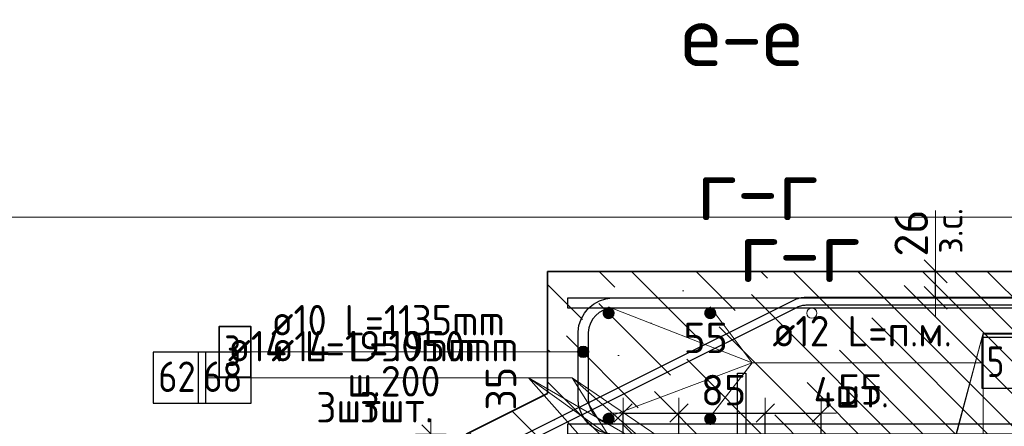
# Model space of a CAD drawing. Header units: metres. Extents: x -38 to 97, y -15 to 21.
# Tile 121 of 256: x 71.606 to 72.575, y 3.466 to 3.866. Entities that reach past the tile are written whole.
import ezdxf

# ---------------------------------------------------------------- set-up
doc = ezdxf.new("R2010")
doc.units = ezdxf.units.M
doc.header["$PDMODE"] = 65
doc.linetypes.add('______4', pattern=[0.135, 0.105, -0.03])
for name, color, linetype, lineweight in [('XR$3$Арм. стержнями верхней зоны', 180, 'Continuous', 35), ('XR$3$Арм. стержнями нижней зоны', 180, 'Continuous', 35), ('XR$3$Арм.стержн. Арматура края', 96, 'Continuous', 35), ('XR$3$Арм.стержн. Доп. арматура', 180, 'Continuous', 35), ('XR$3$Размерная линия (1)', 7, 'Continuous', 13), ('XR$3$Размерная линия_ общее', 7, 'Continuous', 13), ('XR$4$Арм. стержнями верхней зоны', 180, 'Continuous', 35), ('XR$4$Арм.стержн. Доп. арматура', 180, 'Continuous', 35), ('XR$4$ВК__отв в полу 1-2 эт', 220, 'Continuous', 25), ('XR$4$Размерная линия (1)', 7, 'Continuous', 13), ('XR$5$Арм. стержнями верхней зоны', 180, 'Continuous', 35), ('XR$5$Арм.стержн. Доп. арматура', 180, 'Continuous', 35), ('XR$5$ВК__отв в полу 1-2 эт', 220, 'Continuous', 25), ('XR$5$Размерная линия (1)', 7, 'Continuous', 13), ('XR$6$Текст_ примечание', 7, 'Continuous', 13)]:
    doc.layers.add(name, color=color, linetype=linetype, lineweight=lineweight)
doc.styles.add('ISOCPEUR', font='txt')
doc.dimstyles.new('DIMSTYLE_11', dxfattribs={"dimtxt": 0.033, "dimasz": 0.0375, "dimexe": 0, "dimexo": 0, "dimgap": 0.0165, "dimtad": 2, "dimdec": 0, "dimlfac": 1000, "dimrnd": 1, "dimzin": 12, "dimdsep": 46, "dimtxsty": 'ISOCPEUR', "dimblk1": 'ALL_ML_STRICH', "dimblk2": 'ALL_ML_STRICH', "dimsah": 1, "dimcen": 0, "dimclrd": 7, "dimclre": 256, "dimclrt": 7, "dimadec": 0, "dimazin": 0, "dimtfac": 1, "dimtdec": 0, "dimtix": 1, "dimtmove": 2, "dimatfit": 3, "dimfxl": 0, "dimtvp": 1.2, "dimtzin": 0, "dimlwd": 0, "dimlwe": -3, "dimarcsym": 0})
doc.dimstyles.new('DIMSTYLE_23', dxfattribs={"dimtxt": 0.03, "dimasz": 0.03, "dimexe": 0, "dimexo": 0, "dimgap": 0.015, "dimtad": 2, "dimdec": 0, "dimlfac": 1000, "dimrnd": 5, "dimzin": 12, "dimdsep": 46, "dimtxsty": 'ISOCPEUR', "dimblk1": 'ALL_ML_STRICH', "dimblk2": 'ALL_ML_STRICH', "dimsah": 1, "dimcen": 0, "dimclrd": 7, "dimclre": 256, "dimclrt": 7, "dimadec": 0, "dimazin": 0, "dimtfac": 1, "dimtdec": 0, "dimtix": 1, "dimtmove": 2, "dimatfit": 3, "dimfxl": 0, "dimtvp": 1.2, "dimtzin": 0, "dimlwd": 0, "dimlwe": -3, "dimarcsym": 0})
doc.dimstyles.new('DIMSTYLE_24', dxfattribs={"dimtxt": 0.03, "dimasz": 0.03, "dimexe": 0, "dimexo": 0, "dimgap": 0.015, "dimtad": 2, "dimdec": 0, "dimlfac": 1000, "dimrnd": 5, "dimzin": 12, "dimdsep": 46, "dimtxsty": 'ISOCPEUR', "dimblk1": 'ALL_ML_STRICH', "dimblk2": 'ALL_ML_STRICH', "dimsah": 1, "dimcen": 0, "dimclrd": 7, "dimclre": 256, "dimclrt": 7, "dimadec": 0, "dimazin": 0, "dimtfac": 1, "dimtdec": 0, "dimtix": 1, "dimtmove": 2, "dimatfit": 3, "dimfxl": 0, "dimtzin": 0, "dimlwd": 0, "dimlwe": -3, "dimarcsym": 0})
doc.dimstyles.new('DIMSTYLE_31', dxfattribs={"dimtxt": 0.03, "dimasz": 0.03, "dimexe": 0, "dimexo": 0, "dimgap": 0.015, "dimtad": 0, "dimdec": 0, "dimlfac": 1000, "dimrnd": 5, "dimzin": 12, "dimdsep": 46, "dimtxsty": 'ISOCPEUR', "dimblk1": 'ALL_ML_STRICH', "dimblk2": 'ALL_ML_STRICH', "dimsah": 1, "dimcen": 0, "dimclrd": 7, "dimclre": 256, "dimclrt": 7, "dimadec": 0, "dimazin": 0, "dimtfac": 1, "dimtdec": 0, "dimtix": 1, "dimtmove": 2, "dimatfit": 3, "dimfxl": 0, "dimtvp": 1.2, "dimtzin": 0, "dimlwd": 0, "dimlwe": -3, "dimarcsym": 0})
pattern_1 = [(135, (0, 0), (-0.031819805, -0.031819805), [0.4, -0.05, 0, -0.05]), (135, (-0.01591, -0.01591), (-0.031819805, -0.031819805), [0.8, -0.1, 0.1, -0.1])]

# ---------------------------------------------------------------- blocks, each defined once
blk = doc.blocks.new('ALL_ML_STRICH')
at = {"color": 0, "linetype": 'ByBlock', "lineweight": -2}
for p, q in [((-0.3, -0.3), (0.3, 0.3)), ((0, -0.5), (0, 0.5)), ((-1, 0), (0.5, 0))]:
    blk.add_line(p, q, dxfattribs=at)
blk = doc.blocks.new('*D164')
at = {"layer": 'DEFPOINTS', "color": 7, "linetype": 'Continuous', "lineweight": 13, "transparency": 33554687}
for p in [(72.4677, 3.61831), (72.4677, 3.59231), (72.50769, 3.59231)]:
    blk.add_point(p, dxfattribs=at)
at = {"layer": 'XR$3$Размерная линия_ общее', "color": 253, "linetype": 'Continuous', "lineweight": -2, "true_color": 0xa0a0a0, "transparency": 33554687}
for p, q in [((72.4877, 3.61831), (72.50769, 3.61831)), ((72.4877, 3.59231), (72.50769, 3.59231))]:
    blk.add_line(p, q, dxfattribs=at)
at = {"layer": 'XR$3$Размерная линия_ общее', "color": 7, "linetype": 'Continuous', "lineweight": -2, "transparency": 33554687}
blk.add_line((72.50769, 3.59231), (72.50769, 3.61831), dxfattribs=at)
at = {"layer": 'XR$3$Размерная линия_ общее', "color": 7, "linetype": 'Continuous', "lineweight": 13, "transparency": 33554687, "xscale": 0.0375, "yscale": 0.0375, "zscale": 0.0375}
for p, rotation in [((72.50769, 3.61831), 90), ((72.50769, 3.59231), 270)]:
    blk.add_blockref('ALL_ML_STRICH', p, dxfattribs=dict(at, rotation=rotation))
at = {"layer": 'XR$3$Размерная линия_ общее', "color": 7, "linetype": 'Continuous', "lineweight": 13, "transparency": 33554687, "insert": (72.50722, 3.63567), "char_height": 0.027, "width": 0.00135, "attachment_point": 1, "rotation": 90, "line_spacing_factor": 0.60241, "style": 'ISOCPEUR'}
blk.add_mtext('з.с.', dxfattribs=at)
at = {"layer": 'XR$3$Размерная линия_ общее', "color": 7, "linetype": 'Continuous', "lineweight": 13, "transparency": 33554687, "insert": (72.48369, 3.65603), "char_height": 0.033, "width": 0.066, "attachment_point": 5, "rotation": 90, "style": 'ISOCPEUR'}
blk.add_mtext('\\A1;{26}', dxfattribs=at)
blk = doc.blocks.new('*D236')
at = {"layer": 'DEFPOINTS', "color": 7, "linetype": 'Continuous', "lineweight": 13, "transparency": 33554687}
for p in [(72.04592, 3.45831), (72.01108, 3.42331), (72.13584, 3.42331)]:
    blk.add_point(p, dxfattribs=at)
at = {"layer": 'XR$3$Размерная линия (1)', "color": 9, "linetype": 'Continuous', "lineweight": -2, "true_color": 0xc7c7c7, "transparency": 33554687}
for p, q in [((72.01108, 3.45831), (72.01108, 3.45831)), ((72.11584, 3.42331), (72.01108, 3.42331))]:
    blk.add_line(p, q, dxfattribs=at)
at = {"layer": 'XR$3$Размерная линия (1)', "color": 7, "linetype": 'Continuous', "lineweight": -2, "transparency": 33554687}
blk.add_line((72.01108, 3.42331), (72.01108, 3.45831), dxfattribs=at)
at = {"layer": 'XR$3$Размерная линия (1)', "color": 7, "linetype": 'Continuous', "lineweight": 13, "transparency": 33554687, "xscale": 0.03, "yscale": 0.03, "zscale": 0.03}
for p, rotation in [((72.01108, 3.45831), 90), ((72.01108, 3.42331), 270)]:
    blk.add_blockref('ALL_ML_STRICH', p, dxfattribs=dict(at, rotation=rotation))
at = {"layer": 'XR$3$Размерная линия (1)', "color": 7, "linetype": 'Continuous', "lineweight": 13, "transparency": 33554687, "insert": (72.08006, 3.50299), "char_height": 0.03, "width": 0.06, "attachment_point": 5, "rotation": 90, "style": 'ISOCPEUR'}
blk.add_mtext('\\A1;{35}', dxfattribs=at)
blk = doc.blocks.new('*D338')
at = {"layer": 'DEFPOINTS', "color": 7, "linetype": 'Continuous', "lineweight": 13, "transparency": 33554687}
for p in [(72.20014, 3.47904), (72.20014, 3.39197), (72.25514, 3.35697)]:
    blk.add_point(p, dxfattribs=at)
at = {"layer": 'XR$4$Размерная линия (1)', "color": 9, "linetype": 'Continuous', "lineweight": -2, "true_color": 0xc7c7c7, "transparency": 33554687}
for p, q in [((72.20014, 3.41197), (72.20014, 3.47904)), ((72.25514, 3.37697), (72.25514, 3.47904))]:
    blk.add_line(p, q, dxfattribs=at)
at = {"layer": 'XR$4$Размерная линия (1)', "color": 7, "linetype": 'Continuous', "lineweight": -2, "transparency": 33554687}
blk.add_line((72.20014, 3.47904), (72.25514, 3.47904), dxfattribs=at)
at = {"layer": 'XR$4$Размерная линия (1)', "color": 7, "linetype": 'Continuous', "lineweight": 13, "transparency": 33554687, "xscale": 0.03, "yscale": 0.03, "zscale": 0.03, "rotation": 180}
blk.add_blockref('ALL_ML_STRICH', (72.20014, 3.47904), dxfattribs=at)
at = {"layer": 'XR$4$Размерная линия (1)', "color": 7, "linetype": 'Continuous', "lineweight": 13, "transparency": 33554687, "xscale": 0.03, "yscale": 0.03, "zscale": 0.03}
blk.add_blockref('ALL_ML_STRICH', (72.25514, 3.47904), dxfattribs=at)
at = {"layer": 'XR$4$Размерная линия (1)', "color": 7, "linetype": 'Continuous', "lineweight": 13, "transparency": 33554687, "insert": (72.28141, 3.55291), "char_height": 0.03, "width": 0.06, "attachment_point": 5, "style": 'ISOCPEUR'}
blk.add_mtext('\\A1;{55}', dxfattribs=at)
blk = doc.blocks.new('*D339')
at = {"layer": 'DEFPOINTS', "color": 7, "linetype": 'Continuous', "lineweight": 13, "transparency": 33554687}
for p in [(72.25514, 3.47904), (72.25514, 3.35697), (72.34006, 3.35697)]:
    blk.add_point(p, dxfattribs=at)
at = {"layer": 'XR$4$Размерная линия (1)', "color": 9, "linetype": 'Continuous', "lineweight": -2, "true_color": 0xc7c7c7, "transparency": 33554687}
for p, q in [((72.25514, 3.37697), (72.25514, 3.47904)), ((72.34006, 3.37697), (72.34006, 3.47904))]:
    blk.add_line(p, q, dxfattribs=at)
at = {"layer": 'XR$4$Размерная линия (1)', "color": 7, "linetype": 'Continuous', "lineweight": -2, "transparency": 33554687}
blk.add_line((72.25514, 3.47904), (72.34006, 3.47904), dxfattribs=at)
at = {"layer": 'XR$4$Размерная линия (1)', "color": 7, "linetype": 'Continuous', "lineweight": 13, "transparency": 33554687, "xscale": 0.03, "yscale": 0.03, "zscale": 0.03, "rotation": 180}
blk.add_blockref('ALL_ML_STRICH', (72.25514, 3.47904), dxfattribs=at)
at = {"layer": 'XR$4$Размерная линия (1)', "color": 7, "linetype": 'Continuous', "lineweight": 13, "transparency": 33554687, "xscale": 0.03, "yscale": 0.03, "zscale": 0.03}
blk.add_blockref('ALL_ML_STRICH', (72.34006, 3.47904), dxfattribs=at)
at = {"layer": 'XR$4$Размерная линия (1)', "color": 7, "linetype": 'Continuous', "lineweight": 13, "transparency": 33554687, "insert": (72.2991, 3.50154), "char_height": 0.03, "width": 0.06, "attachment_point": 5, "style": 'ISOCPEUR'}
blk.add_mtext('\\A1;{85}', dxfattribs=at)
blk = doc.blocks.new('*D340')
at = {"layer": 'DEFPOINTS', "color": 7, "linetype": 'Continuous', "lineweight": 13, "transparency": 33554687}
for p in [(72.34006, 3.47904), (72.34006, 3.35697), (72.39514, 3.35697)]:
    blk.add_point(p, dxfattribs=at)
at = {"layer": 'XR$4$Размерная линия (1)', "color": 9, "linetype": 'Continuous', "lineweight": -2, "true_color": 0xc7c7c7, "transparency": 33554687}
for p, q in [((72.34006, 3.37697), (72.34006, 3.47904)), ((72.39514, 3.37697), (72.39514, 3.47904))]:
    blk.add_line(p, q, dxfattribs=at)
at = {"layer": 'XR$4$Размерная линия (1)', "color": 7, "linetype": 'Continuous', "lineweight": -2, "transparency": 33554687}
blk.add_line((72.34006, 3.47904), (72.39514, 3.47904), dxfattribs=at)
at = {"layer": 'XR$4$Размерная линия (1)', "color": 7, "linetype": 'Continuous', "lineweight": 13, "transparency": 33554687, "xscale": 0.03, "yscale": 0.03, "zscale": 0.03, "rotation": 180}
blk.add_blockref('ALL_ML_STRICH', (72.34006, 3.47904), dxfattribs=at)
at = {"layer": 'XR$4$Размерная линия (1)', "color": 7, "linetype": 'Continuous', "lineweight": 13, "transparency": 33554687, "xscale": 0.03, "yscale": 0.03, "zscale": 0.03}
blk.add_blockref('ALL_ML_STRICH', (72.39514, 3.47904), dxfattribs=at)
at = {"layer": 'XR$4$Размерная линия (1)', "color": 7, "linetype": 'Continuous', "lineweight": 13, "transparency": 33554687, "insert": (72.43366, 3.50224), "char_height": 0.03, "width": 0.06, "attachment_point": 5, "style": 'ISOCPEUR'}
blk.add_mtext('\\A1;{55}', dxfattribs=at)
blk = doc.blocks.new('*D619')
at = {"layer": 'DEFPOINTS', "color": 7, "linetype": 'Continuous', "lineweight": 13, "transparency": 33554687}
for p in [(72.20014, 3.47904), (72.20014, 3.39197), (72.25514, 3.35697)]:
    blk.add_point(p, dxfattribs=at)
at = {"layer": 'XR$5$Размерная линия (1)', "color": 9, "linetype": 'Continuous', "lineweight": -2, "true_color": 0xc7c7c7, "transparency": 33554687}
for p, q in [((72.20014, 3.41197), (72.20014, 3.47904)), ((72.25514, 3.37697), (72.25514, 3.47904))]:
    blk.add_line(p, q, dxfattribs=at)
at = {"layer": 'XR$5$Размерная линия (1)', "color": 7, "linetype": 'Continuous', "lineweight": -2, "transparency": 33554687}
blk.add_line((72.20014, 3.47904), (72.25514, 3.47904), dxfattribs=at)
at = {"layer": 'XR$5$Размерная линия (1)', "color": 7, "linetype": 'Continuous', "lineweight": 13, "transparency": 33554687, "xscale": 0.03, "yscale": 0.03, "zscale": 0.03, "rotation": 180}
blk.add_blockref('ALL_ML_STRICH', (72.20014, 3.47904), dxfattribs=at)
at = {"layer": 'XR$5$Размерная линия (1)', "color": 7, "linetype": 'Continuous', "lineweight": 13, "transparency": 33554687, "xscale": 0.03, "yscale": 0.03, "zscale": 0.03}
blk.add_blockref('ALL_ML_STRICH', (72.25514, 3.47904), dxfattribs=at)
at = {"layer": 'XR$5$Размерная линия (1)', "color": 7, "linetype": 'Continuous', "lineweight": 13, "transparency": 33554687, "insert": (72.28141, 3.55291), "char_height": 0.03, "width": 0.06, "attachment_point": 5, "style": 'ISOCPEUR'}
blk.add_mtext('\\A1;{55}', dxfattribs=at)
blk = doc.blocks.new('*D620')
at = {"layer": 'DEFPOINTS', "color": 7, "linetype": 'Continuous', "lineweight": 13, "transparency": 33554687}
for p in [(72.25514, 3.47904), (72.25514, 3.35697), (72.34006, 3.35697)]:
    blk.add_point(p, dxfattribs=at)
at = {"layer": 'XR$5$Размерная линия (1)', "color": 9, "linetype": 'Continuous', "lineweight": -2, "true_color": 0xc7c7c7, "transparency": 33554687}
for p, q in [((72.25514, 3.37697), (72.25514, 3.47904)), ((72.34006, 3.37697), (72.34006, 3.47904))]:
    blk.add_line(p, q, dxfattribs=at)
at = {"layer": 'XR$5$Размерная линия (1)', "color": 7, "linetype": 'Continuous', "lineweight": -2, "transparency": 33554687}
blk.add_line((72.25514, 3.47904), (72.34006, 3.47904), dxfattribs=at)
at = {"layer": 'XR$5$Размерная линия (1)', "color": 7, "linetype": 'Continuous', "lineweight": 13, "transparency": 33554687, "xscale": 0.03, "yscale": 0.03, "zscale": 0.03, "rotation": 180}
blk.add_blockref('ALL_ML_STRICH', (72.25514, 3.47904), dxfattribs=at)
at = {"layer": 'XR$5$Размерная линия (1)', "color": 7, "linetype": 'Continuous', "lineweight": 13, "transparency": 33554687, "xscale": 0.03, "yscale": 0.03, "zscale": 0.03}
blk.add_blockref('ALL_ML_STRICH', (72.34006, 3.47904), dxfattribs=at)
at = {"layer": 'XR$5$Размерная линия (1)', "color": 7, "linetype": 'Continuous', "lineweight": 13, "transparency": 33554687, "insert": (72.2991, 3.50154), "char_height": 0.03, "width": 0.06, "attachment_point": 5, "style": 'ISOCPEUR'}
blk.add_mtext('\\A1;{85}', dxfattribs=at)
blk = doc.blocks.new('*D621')
at = {"layer": 'DEFPOINTS', "color": 7, "linetype": 'Continuous', "lineweight": 13, "transparency": 33554687}
for p in [(72.34006, 3.47904), (72.34006, 3.35697), (72.39514, 3.35697)]:
    blk.add_point(p, dxfattribs=at)
at = {"layer": 'XR$5$Размерная линия (1)', "color": 9, "linetype": 'Continuous', "lineweight": -2, "true_color": 0xc7c7c7, "transparency": 33554687}
for p, q in [((72.34006, 3.37697), (72.34006, 3.47904)), ((72.39514, 3.37697), (72.39514, 3.47904))]:
    blk.add_line(p, q, dxfattribs=at)
at = {"layer": 'XR$5$Размерная линия (1)', "color": 7, "linetype": 'Continuous', "lineweight": -2, "transparency": 33554687}
blk.add_line((72.34006, 3.47904), (72.39514, 3.47904), dxfattribs=at)
at = {"layer": 'XR$5$Размерная линия (1)', "color": 7, "linetype": 'Continuous', "lineweight": 13, "transparency": 33554687, "xscale": 0.03, "yscale": 0.03, "zscale": 0.03, "rotation": 180}
blk.add_blockref('ALL_ML_STRICH', (72.34006, 3.47904), dxfattribs=at)
at = {"layer": 'XR$5$Размерная линия (1)', "color": 7, "linetype": 'Continuous', "lineweight": 13, "transparency": 33554687, "xscale": 0.03, "yscale": 0.03, "zscale": 0.03}
blk.add_blockref('ALL_ML_STRICH', (72.39514, 3.47904), dxfattribs=at)
at = {"layer": 'XR$5$Размерная линия (1)', "color": 7, "linetype": 'Continuous', "lineweight": 13, "transparency": 33554687, "insert": (72.43366, 3.50224), "char_height": 0.03, "width": 0.06, "attachment_point": 5, "style": 'ISOCPEUR'}
blk.add_mtext('\\A1;{55}', dxfattribs=at)

msp = doc.modelspace()

# ---------------------------------------------------------------- hatches: boundary and pattern name
at = {"linetype": 'Continuous', "lineweight": 13, "transparency": 33554687}
h = msp.add_hatch(dxfattribs=at)
h.set_pattern_fill('__________540', scale=0.015, style=0, pattern_type=2)
h.set_pattern_definition(pattern_1)
h.paths.add_polyline_path([(72.34592, 3.61831), (72.12592, 3.61831), (72.12592, 3.49831), (72.04592, 3.45831), (72.04592, 3.25831), (72.34592, 3.25831)], flags=0)
at = {"linetype": 'Continuous', "lineweight": 25, "transparency": 33554687}
h = msp.add_hatch(dxfattribs=at)
h.set_pattern_fill('__________540', scale=0.015, style=0, pattern_type=2)
h.set_pattern_definition(pattern_1)
h.paths.add_polyline_path([(72.34592, 3.61831), (72.34592, 3.41831), (72.71957, 3.41831), (72.71957, 3.61831)], flags=0)
at = {"layer": 'XR$3$Арм.стержн. Арматура края', "linetype": 'Continuous', "lineweight": 13, "transparency": 33554687}
for points in [[(72.15608, 3.53648), (72.15608, 3.5421), (72.15529, 3.53929)], [(72.15608, 3.5421), (72.1581, 3.53445), (72.1581, 3.54413)], [(72.15608, 3.5421), (72.15608, 3.53648), (72.1581, 3.53445)], [(72.1581, 3.54413), (72.16092, 3.53367), (72.16092, 3.54492)], [(72.1581, 3.54413), (72.1581, 3.53445), (72.16092, 3.53367)], [(72.16092, 3.54492), (72.16092, 3.53367), (72.16373, 3.53445)], [(72.16092, 3.54492), (72.16373, 3.53445), (72.16373, 3.54413)], [(72.16373, 3.54413), (72.16373, 3.53445), (72.16575, 3.53648)], [(72.16373, 3.54413), (72.16575, 3.53648), (72.16575, 3.5421)], [(72.16575, 3.5421), (72.16575, 3.53648), (72.16654, 3.53929)]]:
    msp.add_hatch(color=7, dxfattribs=at).paths.add_polyline_path(points)
at = {"layer": 'XR$3$Арм.стержн. Доп. арматура', "linetype": 'Continuous', "lineweight": 50, "transparency": 33554687}
for points in [[(72.19192, 3.57731), (72.19146, 3.5796), (72.19016, 3.58155), (72.18821, 3.58285), (72.18592, 3.58331), (72.18362, 3.58285), (72.18167, 3.58155), (72.18037, 3.5796), (72.17992, 3.57731), (72.18037, 3.57501), (72.18167, 3.57306), (72.18362, 3.57176), (72.18592, 3.57131), (72.18821, 3.57176), (72.19016, 3.57306), (72.19146, 3.57501)], [(72.29192, 3.57731), (72.29146, 3.5796), (72.29016, 3.58155), (72.28821, 3.58285), (72.28592, 3.58331), (72.28362, 3.58285), (72.28167, 3.58155), (72.28037, 3.5796), (72.27992, 3.57731), (72.28037, 3.57501), (72.28167, 3.57306), (72.28362, 3.57176), (72.28592, 3.57131), (72.28821, 3.57176), (72.29016, 3.57306), (72.29146, 3.57501)], [(72.19192, 3.47331), (72.19146, 3.4756), (72.19016, 3.47755), (72.18821, 3.47885), (72.18592, 3.47931), (72.18362, 3.47885), (72.18167, 3.47755), (72.18037, 3.4756), (72.17992, 3.47331), (72.18037, 3.47101), (72.18167, 3.46906), (72.18362, 3.46776), (72.18592, 3.46731), (72.18821, 3.46776), (72.19016, 3.46906), (72.19146, 3.47101)], [(72.29192, 3.47331), (72.29146, 3.4756), (72.29016, 3.47755), (72.28821, 3.47885), (72.28592, 3.47931), (72.28362, 3.47885), (72.28167, 3.47755), (72.28037, 3.4756), (72.27992, 3.47331), (72.28037, 3.47101), (72.28167, 3.46906), (72.28362, 3.46776), (72.28592, 3.46731), (72.28821, 3.46776), (72.29016, 3.46906), (72.29146, 3.47101)]]:
    msp.add_hatch(color=34, dxfattribs=at).paths.add_polyline_path(points)

# ---------------------------------------------------------------- linework, layer by layer
at = {"color": 7, "linetype": 'Continuous', "lineweight": 13, "transparency": 33554687}
msp.add_line((72.50769, 3.61831), (72.50769, 3.67831), dxfattribs=at)
at = {"color": 7, "linetype": 'Continuous', "lineweight": 35, "transparency": 33554687}
for p, q in [((72.12592, 3.61831), (72.12592, 3.49831)), ((72.34592, 3.61831), (72.12592, 3.61831)), ((72.71957, 3.61831), (72.34592, 3.61831)), ((72.12592, 3.49831), (72.04592, 3.45831))]:
    msp.add_line(p, q, dxfattribs=at)
at = {"color": 7, "linetype": '______4', "lineweight": 25, "transparency": 33554687}
msp.add_line((72.11412, 3.09197), (72.11412, 3.49197), dxfattribs=at)
at = {"color": 7, "linetype": 'Continuous', "lineweight": 13, "transparency": 33554687}
msp.add_circle((72.38592, 3.57726), 0.005, dxfattribs=at)
at = {"layer": 'XR$3$Арм. стержнями верхней зоны', "color": 4, "linetype": 'Continuous', "lineweight": 25, "transparency": 33554687}
msp.add_lwpolyline([(72.14592, 3.59231), (72.72457, 3.59231), (72.72457, 3.58231), (72.14592, 3.58231), (72.14592, 3.59231)], dxfattribs=at)
at = {"layer": 'XR$3$Арм. стержнями нижней зоны', "color": 4, "linetype": 'Continuous', "lineweight": 25, "transparency": 33554687}
msp.add_lwpolyline([(72.14592, 3.46831), (72.72457, 3.46831), (72.72457, 3.45831), (72.14592, 3.45831), (72.14592, 3.46831)], dxfattribs=at)
at = {"layer": 'XR$3$Арм.стержн. Арматура края', "color": 7, "linetype": 'Continuous', "lineweight": 13, "transparency": 33554687}
for p, q in [((71.83381, 3.53929), (72.14081, 3.53929)), ((72.14081, 3.53929), (72.16092, 3.53929)), ((72.15529, 3.53929), (72.15529, 3.53929)), ((72.16092, 3.54492), (72.16092, 3.54492)), ((72.16654, 3.53929), (72.16654, 3.53929)), ((72.16092, 3.53367), (72.16092, 3.53367))]:
    msp.add_line(p, q, dxfattribs=at)
at = {"layer": 'XR$3$Арм.стержн. Арматура края', "color": 40, "linetype": 'Continuous', "lineweight": 25, "transparency": 33554687}
for points in [[(72.08557, 3.44904), (72.36809, 3.59017), (72.36945, 3.59078), (72.37088, 3.59133), (72.37234, 3.59181), (72.37382, 3.5922), (72.37531, 3.59251), (72.37683, 3.59274), (72.37836, 3.59288), (72.37985, 3.59294), (72.72357, 3.59294)], [(72.72357, 3.58494), (72.38002, 3.58494), (72.3789, 3.5849), (72.37781, 3.58479), (72.37672, 3.58463), (72.37566, 3.58441), (72.3746, 3.58413), (72.37356, 3.58379), (72.37253, 3.58339), (72.37151, 3.58294), (72.0895, 3.44206)], [(72.31292, 3.31054), (72.31292, 3.51831), (72.32092, 3.51831)], [(72.32092, 3.51831), (72.32092, 3.30998)]]:
    msp.add_lwpolyline(points, dxfattribs=at)
at = {"layer": 'XR$3$Арм.стержн. Арматура края', "color": 4, "linetype": 'Continuous', "lineweight": 25, "transparency": 33554687}
for points in [[(72.65592, 3.45831), (72.18926, 3.45831), (72.18316, 3.45916), (72.17681, 3.46125), (72.17097, 3.46452), (72.16615, 3.46854), (72.16213, 3.47336), (72.15886, 3.4792), (72.15676, 3.48555), (72.15592, 3.49165), (72.15592, 3.55896), (72.15676, 3.56506), (72.15886, 3.57141), (72.16213, 3.57726), (72.16615, 3.58207), (72.17097, 3.58609), (72.17681, 3.58936), (72.18316, 3.59146), (72.18926, 3.59231), (72.65592, 3.59231)], [(72.65592, 3.58231), (72.18995, 3.58231), (72.18543, 3.58168), (72.18086, 3.58017), (72.17666, 3.57782), (72.17325, 3.57497), (72.1704, 3.57156), (72.16805, 3.56737), (72.16654, 3.56279), (72.16592, 3.55827), (72.16592, 3.49235), (72.16654, 3.48783), (72.16805, 3.48325), (72.1704, 3.47905), (72.17325, 3.47564), (72.17666, 3.47279), (72.18086, 3.47044), (72.18543, 3.46894), (72.18995, 3.46831), (72.65592, 3.46831)]]:
    msp.add_lwpolyline(points, dxfattribs=at)
at = {"layer": 'XR$3$Арм.стержн. Арматура края', "color": 7, "linetype": 'Continuous', "lineweight": 35, "transparency": 33554687}
msp.add_lwpolyline([(71.80281, 3.51429), (71.83381, 3.51429), (71.83381, 3.56429), (71.80281, 3.56429), (71.80281, 3.51429)], dxfattribs=at)
at = {"layer": 'XR$3$Арм.стержн. Арматура края', "color": 7, "linetype": 'Continuous', "lineweight": 13, "transparency": 33554687}
msp.add_circle((72.16092, 3.53929), 0.00563, dxfattribs=at)
at = {"layer": 'XR$3$Арм.стержн. Доп. арматура', "color": 7, "linetype": 'Continuous', "lineweight": 13, "transparency": 33554687}
for q in [(72.18592, 3.58331), (72.28592, 3.58331), (72.18592, 3.47531), (72.28592, 3.47531), (72.55317, 3.52847)]:
    msp.add_line((72.32717, 3.52847), q, dxfattribs=at)
at = {"layer": 'XR$3$Арм.стержн. Доп. арматура', "color": 7, "linetype": 'Continuous', "lineweight": 25, "transparency": 33554687}
msp.add_lwpolyline([(72.55317, 3.50347), (72.58417, 3.50347), (72.58417, 3.55347), (72.55317, 3.55347), (72.55317, 3.50347)], dxfattribs=at)
at = {"layer": 'XR$4$Арм. стержнями верхней зоны', "color": 7, "linetype": 'Continuous', "lineweight": 13, "transparency": 33554687}
for q in [(72.78039, 3.55752), (72.55439, 3.36097)]:
    msp.add_line((72.55439, 3.55752), q, dxfattribs=at)
at = {"layer": 'XR$4$Арм.стержн. Доп. арматура', "color": 7, "linetype": 'Continuous', "lineweight": 13, "transparency": 33554687}
for p, q in [((71.83408, 3.51378), (72.15008, 3.51378)), ((72.15008, 3.51378), (72.25514, 3.34697)), ((72.15008, 3.51378), (72.39514, 3.34697)), ((72.15008, 3.51378), (72.34006, 3.34697))]:
    msp.add_line(p, q, dxfattribs=at)
at = {"layer": 'XR$4$Арм.стержн. Доп. арматура', "color": 7, "linetype": 'Continuous', "lineweight": 25, "transparency": 33554687}
msp.add_lwpolyline([(71.78208, 3.48878), (71.83408, 3.48878), (71.83408, 3.53878), (71.78208, 3.53878), (71.78208, 3.48878)], dxfattribs=at)
at = {"layer": 'XR$4$ВК__отв в полу 1-2 эт', "color": 7, "linetype": 'Continuous', "lineweight": 13, "transparency": 33554687}
msp.add_line((72.50014, 3.35692), (72.55439, 3.55752), dxfattribs=at)
at = {"layer": 'XR$5$Арм. стержнями верхней зоны', "color": 7, "linetype": 'Continuous', "lineweight": 13, "transparency": 33554687}
for q in [(72.78043, 3.5565), (72.55443, 3.36697)]:
    msp.add_line((72.55443, 3.5565), q, dxfattribs=at)
at = {"layer": 'XR$5$Арм.стержн. Доп. арматура', "color": 7, "linetype": 'Continuous', "lineweight": 13, "transparency": 33554687}
for p, q in [((71.79127, 3.51374), (72.10727, 3.51374)), ((72.10727, 3.51374), (72.39514, 3.34697)), ((72.10727, 3.51374), (72.25514, 3.34697)), ((72.10727, 3.51374), (72.34006, 3.34697))]:
    msp.add_line(p, q, dxfattribs=at)
at = {"layer": 'XR$5$Арм.стержн. Доп. арматура', "color": 7, "linetype": 'Continuous', "lineweight": 25, "transparency": 33554687}
msp.add_lwpolyline([(71.73777, 3.48874), (71.78977, 3.48874), (71.78977, 3.53874), (71.73777, 3.53874), (71.73777, 3.48874)], dxfattribs=at)
at = {"layer": 'XR$5$ВК__отв в полу 1-2 эт', "color": 7, "linetype": 'Continuous', "lineweight": 13, "transparency": 33554687}
msp.add_line((72.50014, 3.35092), (72.55439, 3.55752), dxfattribs=at)
at = {"layer": 'XR$6$Текст_ примечание', "color": 7, "linetype": 'Continuous', "lineweight": 13, "transparency": 33554687}
msp.add_line((86.41979, 3.67171), (67.91979, 3.67171), dxfattribs=at)

# ---------------------------------------------------------------- texts
at = {"color": 7, "linetype": 'Continuous', "lineweight": 13, "transparency": 33554687, "char_height": 0.06, "width": 0.1533913, "style": 'ISOCPEUR'}
for s, insert, attachment_point in [('\\A1;{\\fISOCPEUR|i0|b0;\\H0.060000;\\W1.000000;\\C7;е-е}\\P', (72.37657, 3.8202), 9), ('\\A1;{\\fISOCPEUR|i0|b0;\\H0.060000;\\W1.000000;\\C7;г-г}\\P', (72.3326, 3.69871), 5), ('\\A1;{\\fISOCPEUR|i0|b0;\\H0.060000;\\W1.000000;\\C7;г-г}\\P', (72.37395, 3.63792), 5)]:
    msp.add_mtext(s, dxfattribs=dict(at, insert=insert, attachment_point=attachment_point))
at = {"layer": 'XR$3$Арм.стержн. Арматура края', "color": 7, "linetype": 'Continuous', "lineweight": 25, "transparency": 33554687, "char_height": 0.03, "attachment_point": 7, "style": 'ISOCPEUR'}
for s, insert, width in [('\\W0.92;ø10 L=1135mm ', (71.85381, 3.55529), 0.2806692), ('\\W0.78;3', (71.80781, 3.52529), 0.0326407), ('\\W0.95;ш.200 ', (71.92881, 3.49529), 0.1311996)]:
    msp.add_mtext(s, dxfattribs=dict(at, insert=insert, width=width))
at = {"layer": 'XR$3$Арм.стержн. Доп. арматура', "color": 7, "linetype": 'Continuous', "lineweight": 25, "transparency": 33554687, "char_height": 0.03, "attachment_point": 7, "style": 'ISOCPEUR'}
for s, insert, width in [('\\W0.94;ø12 L=п.м.', (72.34717, 3.54447), 0.1999831), ('\\W0.78;5', (72.55817, 3.51447), 0.0326407), ('\\W0.95;4шт. ', (72.38767, 3.48447), 0.1191576)]:
    msp.add_mtext(s, dxfattribs=dict(at, insert=insert, width=width))
at = {"layer": 'XR$4$Арм.стержн. Доп. арматура', "color": 7, "linetype": 'Continuous', "lineweight": 25, "transparency": 33554687, "char_height": 0.03, "attachment_point": 7, "style": 'ISOCPEUR'}
for s, insert, width in [('\\W0.94;ø14 L=1950mm ', (71.85408, 3.52978), 0.2899764), ('\\W0.87;68', (71.78708, 3.49978), 0.0550812), ('\\W0.94;3шт. ', (71.94108, 3.46978), 0.1161286)]:
    msp.add_mtext(s, dxfattribs=dict(at, insert=insert, width=width))
at = {"layer": 'XR$5$Арм.стержн. Доп. арматура', "color": 7, "linetype": 'Continuous', "lineweight": 25, "transparency": 33554687, "char_height": 0.03, "attachment_point": 7, "style": 'ISOCPEUR'}
for s, insert, width in [('\\W0.94;ø14 L=1950mm ', (71.81127, 3.52974), 0.2899763), ('\\W0.87;62', (71.74277, 3.49974), 0.0550812), ('\\W0.94;3шт. ', (71.89827, 3.46974), 0.1161286)]:
    msp.add_mtext(s, dxfattribs=dict(at, insert=insert, width=width))

# ---------------------------------------------------------------- dimensions: what is measured, and where the dimension line sits
at = {"layer": 'XR$3$Размерная линия (1)', "color": 7, "linetype": 'Continuous', "lineweight": 13, "transparency": 33554687}
dim = msp.add_linear_dim(base=(72.01108, 3.45831), p1=(72.11584, 3.42331), p2=(72.01108, 3.45831), angle=90, dimstyle='DIMSTYLE_31', override={"dimpost": '<>', "dimclrd": 7, "dimclre": 9, "dimclrt": 7, "dimlwd": 0, "dimlwe": 65533}, dxfattribs=at)
dim.commit()
dim.dimension.update_dxf_attribs({"geometry": '*D236', "text_midpoint": (72.08006, 3.50299), "dimtype": 160})
at = {"layer": 'XR$3$Размерная линия_ общее', "color": 7, "linetype": 'Continuous', "lineweight": 13, "transparency": 33554687}
dim = msp.add_linear_dim(base=(72.50769, 3.61831), p1=(72.4877, 3.59231), p2=(72.4877, 3.61831), angle=90, text='<>\\Xз.с.', dimstyle='DIMSTYLE_11', override={"dimpost": '<>', "dimclrd": 7, "dimclre": 253, "dimclrt": 7, "dimlwd": 0, "dimlwe": 65533}, dxfattribs=at)
dim.commit()
dim.dimension.update_dxf_attribs({"geometry": '*D164', "text_midpoint": (72.48369, 3.65603), "dimtype": 160})
at = {"layer": 'XR$4$Размерная линия (1)', "color": 7, "linetype": 'Continuous', "lineweight": 13, "transparency": 33554687}
for base, p1, p2, dimstyle, picture, middle in [((72.25514, 3.47904), (72.20014, 3.41197), (72.25514, 3.37697), 'DIMSTYLE_23', '*D338', (72.28141, 3.55291)), ((72.34006, 3.47904), (72.25514, 3.37697), (72.34006, 3.37697), 'DIMSTYLE_24', '*D339', (72.2991, 3.50154)), ((72.39514, 3.47904), (72.34006, 3.37697), (72.39514, 3.37697), 'DIMSTYLE_23', '*D340', (72.43366, 3.50224))]:
    dim = msp.add_linear_dim(base=base, p1=p1, p2=p2, dimstyle=dimstyle, override={"dimpost": '<>', "dimclrd": 7, "dimclre": 9, "dimclrt": 7, "dimlwd": 0, "dimlwe": 65533}, dxfattribs=at)
    dim.commit()
    dim.dimension.update_dxf_attribs({"geometry": picture, "text_midpoint": middle, "dimtype": 160})
at = {"layer": 'XR$5$Размерная линия (1)', "color": 7, "linetype": 'Continuous', "lineweight": 13, "transparency": 33554687}
for base, p1, p2, dimstyle, picture, middle in [((72.25514, 3.47904), (72.20014, 3.41197), (72.25514, 3.37697), 'DIMSTYLE_23', '*D619', (72.28141, 3.55291)), ((72.34006, 3.47904), (72.25514, 3.37697), (72.34006, 3.37697), 'DIMSTYLE_24', '*D620', (72.2991, 3.50154)), ((72.39514, 3.47904), (72.34006, 3.37697), (72.39514, 3.37697), 'DIMSTYLE_23', '*D621', (72.43366, 3.50224))]:
    dim = msp.add_linear_dim(base=base, p1=p1, p2=p2, dimstyle=dimstyle, override={"dimpost": '<>', "dimclrd": 7, "dimclre": 9, "dimclrt": 7, "dimlwd": 0, "dimlwe": 65533}, dxfattribs=at)
    dim.commit()
    dim.dimension.update_dxf_attribs({"geometry": picture, "text_midpoint": middle, "dimtype": 160})

doc.saveas('drawing.dxf')
